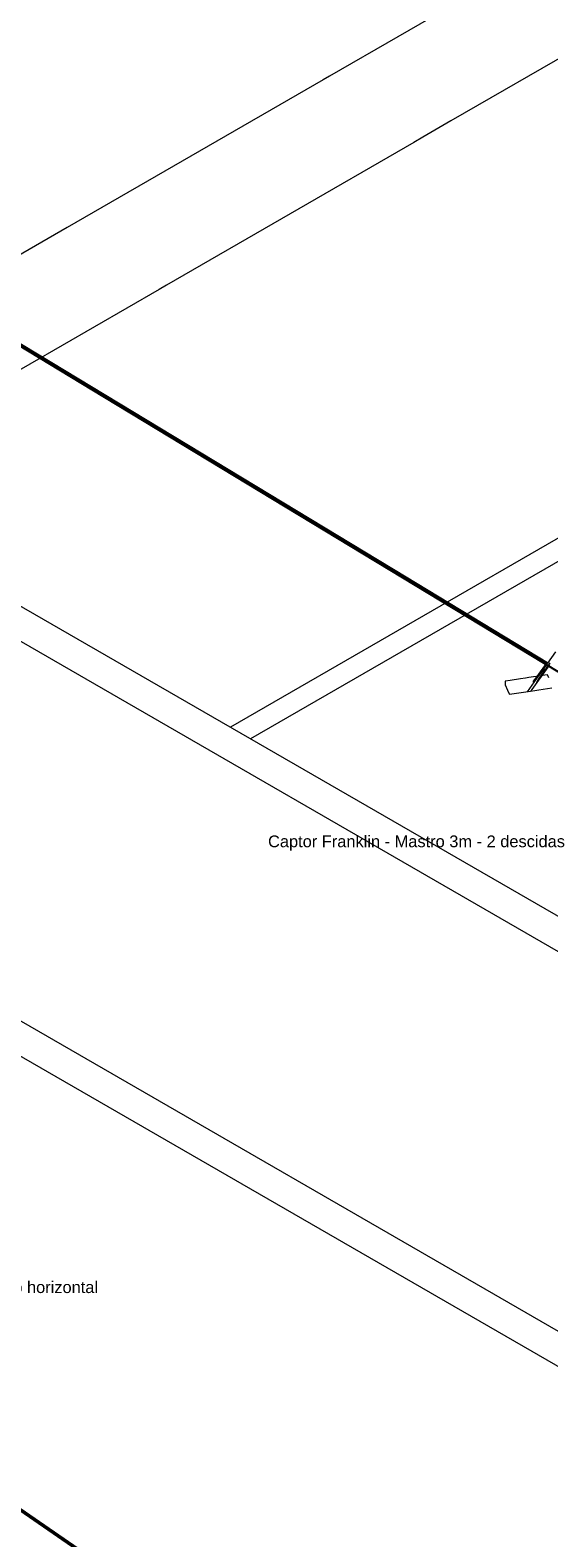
# Model space of a CAD drawing. Header units: millimetres. Extents: x 4477830 to 4478275, y -30323838 to -30323445.
# Tile 76 of 124: x 4478039.71 to 4478048.55, y -30323485.71 to -30323459.99. Entities that reach past the tile are written whole.
import ezdxf

# ---------------------------------------------------------------- set-up
doc = ezdxf.new("R2010")
doc.units = ezdxf.units.MM
doc.linetypes.add('NULL', pattern=[0])
for name, color, linetype, lineweight in [('IFC-Parede padrão-Contorno', 44, 'Continuous', 5), ('IFC-Parede-Contorno', 42, 'Continuous', 5), ('PR-Captor', 9, 'Continuous', 18), ('PR-Condutos', 150, 'Continuous', 25), ('Textos', 7, 'Continuous', 9)]:
    doc.layers.add(name, color=color, linetype=linetype, lineweight=lineweight)
doc.styles.add('ARIAL', font='arial.ttf')

msp = doc.modelspace()

# ---------------------------------------------------------------- hatches: boundary and pattern name
at = {"layer": 'PR-Condutos', "linetype": 'Continuous', "true_color": 0x105689}
for points in [[(4478027.713, -30323458.221), (4478040.783, -30323466.136), (4478051.188, -30323472.435)], [(4478027.725, -30323458.229), (4478027.786, -30323458.266), (4478051.188, -30323472.435), (4478040.879, -30323466.191), (4478051.187, -30323472.43), (4478048.511, -30323470.81), (4478048.512, -30323470.81), (4478046.116, -30323469.359), (4478048.513, -30323470.808), (4478048.515, -30323470.805), (4478046.117, -30323469.352), (4478048.517, -30323470.802), (4478048.519, -30323470.8), (4478046.117, -30323469.345), (4478048.521, -30323470.797), (4478048.523, -30323470.794), (4478046.118, -30323469.338), (4478048.524, -30323470.792), (4478048.527, -30323470.789), (4478046.119, -30323469.332), (4478036.352, -30323463.417), (4478028.109, -30323458.428), (4478027.783, -30323458.231), (4478027.764, -30323458.224), (4478027.783, -30323458.237), (4478036.346, -30323463.425), (4478028.097, -30323458.435), (4478027.783, -30323458.245), (4478027.718, -30323458.22), (4478027.782, -30323458.259)], [(4478051.191, -30323472.438), (4478040.783, -30323466.136), (4478027.724, -30323458.229)], [(4478027.741, -30323458.204), (4478027.741, -30323458.206), (4478036.352, -30323463.417), (4478046.119, -30323469.332), (4478048.527, -30323470.789), (4478048.527, -30323470.788), (4478027.783, -30323458.227)], [(4478027.787, -30323458.268), (4478040.783, -30323466.136), (4478028.081, -30323458.444)], [(4478040.783, -30323466.136), (4478048.509, -30323470.814), (4478048.509, -30323470.814)], [(4478040.879, -30323466.191), (4478048.509, -30323470.813), (4478048.511, -30323470.811)], [(4478046.116, -30323469.359), (4478048.512, -30323470.81), (4478048.513, -30323470.808)], [(4478046.117, -30323469.345), (4478048.519, -30323470.8), (4478048.521, -30323470.797)], [(4478046.117, -30323469.352), (4478048.515, -30323470.805), (4478048.517, -30323470.802)], [(4478046.118, -30323469.338), (4478048.523, -30323470.794), (4478048.524, -30323470.792)], [(4478048.509, -30323470.814), (4478051.141, -30323472.408), (4478051.144, -30323472.409)], [(4478035.536, -30323482.458), (4478052.704, -30323494.26), (4478052.705, -30323494.26), (4478052.9, -30323494.394)], [(4478035.543, -30323482.487), (4478035.568, -30323482.506), (4478035.558, -30323482.512), (4478050.393, -30323492.71), (4478052.879, -30323494.418), (4478050.406, -30323492.717), (4478052.879, -30323494.414), (4478050.447, -30323492.741), (4478052.88, -30323494.408), (4478052.683, -30323494.272), (4478052.689, -30323494.269), (4478052.556, -30323494.178), (4478052.556, -30323494.177), (4478052.695, -30323494.265), (4478052.888, -30323494.397), (4478052.56, -30323494.172), (4478052.565, -30323494.169), (4478052.893, -30323494.394), (4478050.711, -30323492.894), (4478052.897, -30323494.393), (4478035.768, -30323482.618), (4478035.588, -30323482.495), (4478035.581, -30323482.499), (4478035.543, -30323482.482)], [(4478035.557, -30323482.512), (4478050.393, -30323492.71), (4478035.768, -30323482.656)], [(4478035.978, -30323482.802), (4478047.871, -30323490.976), (4478050.393, -30323492.71)]]:
    msp.add_hatch(color=146, dxfattribs=at).paths.add_polyline_path(points)

# ---------------------------------------------------------------- linework, layer by layer
at = {"layer": 'IFC-Parede padrão-Contorno', "color": 8, "lineweight": 5}
for p, q in [((4478057.435, -30323463.619), (4478043.122, -30323471.883)), ((4478057.782, -30323463.819), (4478043.468, -30323472.083)), ((4478036.047, -30323467.798), (4478081.258, -30323493.901)), ((4478035.528, -30323468.098), (4478080.738, -30323494.201))]:
    msp.add_line(p, q, dxfattribs=at)
at = {"layer": 'IFC-Parede-Contorno', "color": 8, "lineweight": 5}
for p, q in [((4478048.906, -30323458.414), (4478044.813, -30323460.778)), ((4478050.604, -30323459.394), (4478046.883, -30323461.542)), ((4478044.704, -30323460.84), (4478040.339, -30323463.361)), ((4478044.813, -30323460.778), (4478044.704, -30323460.84)), ((4478046.883, -30323461.542), (4478046.401, -30323461.82)), ((4478046.251, -30323461.907), (4478042.036, -30323464.341)), ((4478046.401, -30323461.82), (4478046.251, -30323461.907)), ((4478040.339, -30323463.361), (4478028.354, -30323470.28)), ((4478041.906, -30323464.416), (4478029.922, -30323471.335)), ((4478042.036, -30323464.341), (4478041.906, -30323464.416)), ((4478030.017, -30323471.99), (4478055.333, -30323486.607)), ((4478032.713, -30323472.947), (4478058.029, -30323487.563))]:
    msp.add_line(p, q, dxfattribs=at)
at = {"layer": 'PR-Captor', "color": 251}
for p, q in [((4478048.665, -30323470.595), (4478048.527, -30323470.788)), ((4478048.267, -30323471.238), (4478048.54, -30323470.856)), ((4478048.503, -30323470.822), (4478048.341, -30323471.049)), ((4478048.507, -30323470.795), (4478048.346, -30323471.015)), ((4478048.415, -30323471.004), (4478048.486, -30323470.893)), ((4478048.486, -30323470.893), (4478048.416, -30323471.004)), ((4478048.423, -30323471.003), (4478048.576, -30323470.784)), ((4478048.508, -30323470.814), (4478048.503, -30323470.822)), ((4478048.527, -30323470.788), (4478048.508, -30323470.814)), ((4478048.54, -30323470.856), (4478048.551, -30323470.84)), ((4478048.551, -30323470.84), (4478048.57, -30323470.814)), ((4478047.89, -30323471.085), (4478047.804, -30323471.099)), ((4478047.804, -30323471.099), (4478047.804, -30323471.159)), ((4478047.804, -30323471.159), (4478047.846, -30323471.25)), ((4478048.068, -30323471.058), (4478047.89, -30323471.085)), ((4478048.153, -30323471.045), (4478048.068, -30323471.058)), ((4478048.209, -30323471.036), (4478048.153, -30323471.045)), ((4478048.341, -30323471.049), (4478048.179, -30323471.277)), ((4478048.252, -30323471.029), (4478048.209, -30323471.036)), ((4478048.291, -30323471.023), (4478048.252, -30323471.029)), ((4478048.283, -30323471.101), (4478048.28, -30323471.105)), ((4478048.28, -30323471.105), (4478048.283, -30323471.102)), ((4478048.284, -30323471.099), (4478048.283, -30323471.101)), ((4478048.283, -30323471.102), (4478048.283, -30323471.101)), ((4478048.286, -30323471.097), (4478048.284, -30323471.099)), ((4478048.346, -30323471.015), (4478048.286, -30323471.097)), ((4478048.343, -30323471.015), (4478048.291, -30323471.023)), ((4478048.346, -30323471.015), (4478048.343, -30323471.015)), ((4478048.346, -30323471.114), (4478048.349, -30323471.109)), ((4478048.348, -30323471.11), (4478048.346, -30323471.114)), ((4478048.35, -30323471.108), (4478048.348, -30323471.11)), ((4478048.348, -30323471.11), (4478048.35, -30323471.108)), ((4478048.349, -30323471.109), (4478048.348, -30323471.11)), ((4478048.349, -30323471.109), (4478048.35, -30323471.108)), ((4478048.35, -30323471.108), (4478048.351, -30323471.106)), ((4478048.351, -30323471.106), (4478048.35, -30323471.108)), ((4478048.35, -30323471.108), (4478048.351, -30323471.106)), ((4478048.351, -30323471.106), (4478048.352, -30323471.103)), ((4478048.351, -30323471.106), (4478048.353, -30323471.104)), ((4478048.353, -30323471.104), (4478048.351, -30323471.106)), ((4478048.352, -30323471.103), (4478048.354, -30323471.101)), ((4478048.353, -30323471.104), (4478048.354, -30323471.101)), ((4478048.354, -30323471.101), (4478048.353, -30323471.104)), ((4478048.356, -30323471.098), (4478048.354, -30323471.101)), ((4478048.354, -30323471.101), (4478048.356, -30323471.098)), ((4478048.354, -30323471.101), (4478048.356, -30323471.099)), ((4478048.356, -30323471.099), (4478048.366, -30323471.085)), ((4478048.364, -30323471.086), (4478048.356, -30323471.098)), ((4478048.356, -30323471.098), (4478048.358, -30323471.095)), ((4478048.358, -30323471.095), (4478048.36, -30323471.091)), ((4478048.36, -30323471.091), (4478048.364, -30323471.086)), ((4478048.369, -30323471.078), (4478048.364, -30323471.086)), ((4478048.364, -30323471.086), (4478048.369, -30323471.078)), ((4478048.366, -30323471.085), (4478048.423, -30323471.003)), ((4478048.369, -30323471.078), (4478048.415, -30323471.004)), ((4478048.391, -30323471.043), (4478048.369, -30323471.078)), ((4478048.416, -30323471.004), (4478048.391, -30323471.043)), ((4478048.423, -30323471.003), (4478048.415, -30323471.004)), ((4478048.485, -30323470.993), (4478048.423, -30323471.003)), ((4478048.529, -30323470.987), (4478048.485, -30323470.993)), ((4478048.553, -30323471.038), (4478048.529, -30323470.987)), ((4478047.846, -30323471.25), (4478047.876, -30323471.315)), ((4478047.876, -30323471.315), (4478047.879, -30323471.321)), ((4478047.879, -30323471.321), (4478048.24, -30323471.265)), ((4478048.24, -30323471.265), (4478048.314, -30323471.253)), ((4478048.249, -30323471.263), (4478048.267, -30323471.238)), ((4478048.314, -30323471.253), (4478048.379, -30323471.243)), ((4478048.379, -30323471.243), (4478048.604, -30323471.208))]:
    msp.add_line(p, q, dxfattribs=at)
at = {"layer": 'PR-Condutos'}
for p, q in [((4478027.724, -30323458.229), (4478040.762, -30323466.124)), ((4478046.119, -30323469.33), (4478036.352, -30323463.416)), ((4478040.762, -30323466.124), (4478051.191, -30323472.438)), ((4478048.527, -30323470.788), (4478046.119, -30323469.33)), ((4478050.751, -30323492.917), (4478035.536, -30323482.458)), ((4478035.768, -30323482.657), (4478047.871, -30323490.976))]:
    msp.add_line(p, q, dxfattribs=at)

# ---------------------------------------------------------------- texts
at = {"layer": 'Textos', "linetype": 'NULL', "char_height": 0.2, "line_spacing_factor": 0.6, "style": 'ARIAL'}
for s, insert, width, attachment_point in [('Captor Franklin - Mastro 3m - 2 descidas', (4478048.826, -30323473.989), 10.12226, 9), ('200 mm - Fixação horizontal', (4478037.342, -30323481.594), 7.04878, 7)]:
    msp.add_mtext(s, dxfattribs=dict(at, insert=insert, width=width, attachment_point=attachment_point))

doc.saveas('drawing.dxf')
